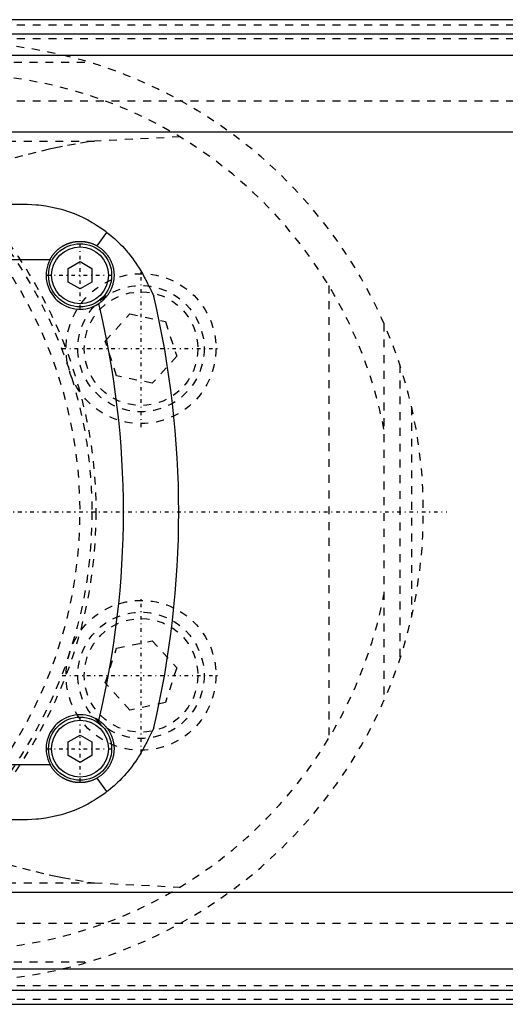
# Model space of a CAD drawing. Extents: x -602 to 139, y -105 to 105.
# Tile 5 of 8: x -252 to -190, y -62 to 62. Entities that reach past the tile are written whole.
import ezdxf

# ---------------------------------------------------------------- set-up
doc = ezdxf.new("R2010")
doc.units = 0
doc.linetypes.add('CENTER', pattern=[1.5, 0.45, -0.5, 0.05, -0.5])
doc.linetypes.add('DASHED', pattern=[2, 1, -1])
for name, color, linetype in [('AM_0', 7, 'CONTINUOUS'), ('AM_3', 7, 'DASHED'), ('AM_7', 7, 'CENTER')]:
    doc.layers.add(name, color=color, linetype=linetype)

msp = doc.modelspace()

# ---------------------------------------------------------------- linework, layer by layer
at = {"layer": 'AM_0', "color": 7, "linetype": 'CONTINUOUS'}
for p, q in [((50, 62.39), (-340, 62.39)), ((-340, 60.6), (50, 60.6)), ((-340, 57.89), (50, 57.89)), ((-340, 48.19), (50, 48.19)), ((-329, 39), (-251, 39)), ((-241.85, 33.72), (-240.59, 35.44)), ((-332.19, 32), (-247.81, 32)), ((-245.5, 30.87), (-244, 31.73)), ((-244, 31.73), (-242.5, 30.87)), ((-245.5, 29.13), (-245.5, 30.87)), ((-242.5, 30.87), (-242.5, 29.13)), ((-244, 28.27), (-245.5, 29.13)), ((-242.5, 29.13), (-244, 28.27)), ((-245.5, -29.13), (-244, -28.27)), ((-244, -28.27), (-242.5, -29.13)), ((-245.5, -30.87), (-245.5, -29.13)), ((-242.5, -29.13), (-242.5, -30.87)), ((-244, -31.73), (-245.5, -30.87)), ((-242.5, -30.87), (-244, -31.73)), ((-332.19, -32), (-247.81, -32)), ((-240.59, -35.44), (-241.85, -33.72)), ((-251, -39), (-329, -39)), ((-340, -48.19), (50, -48.19)), ((-340, -57.89), (50, -57.89)), ((-340, -60.6), (50, -60.6)), ((-340, -62.39), (50, -62.39))]:
    msp.add_line(p, q, dxfattribs=at)
for points in [[(-251, 39, 0), (-250.71, 39, 0), (-250.13, 38.98, 0), (-249.55, 38.94, 0), (-249.25, 38.91, 0), (-248.95, 38.88, 0), (-248.35, 38.79, 0), (-247.75, 38.69, 0), (-247.15, 38.56, 0), (-246.55, 38.41, 0), (-245.95, 38.23, 0), (-245.65, 38.14, 0), (-245.35, 38.03, 0), (-244.76, 37.81, 0), (-244.17, 37.57, 0), (-243.59, 37.3, 0), (-243.02, 37.01, 0), (-242.46, 36.7, 0), (-242.18, 36.53, 0), (-241.91, 36.36, 0), (-241.37, 36.01, 0), (-240.84, 35.63, 0), (-240.59, 35.44, 0)], [(-240.59, 35.44, 0), (-240.43, 35.31, 0), (-240.11, 35.05, 0), (-239.8, 34.79, 0), (-239.65, 34.65, 0), (-239.5, 34.52, 0), (-239.21, 34.24, 0), (-238.92, 33.96, 0), (-238.64, 33.67, 0), (-238.37, 33.38, 0), (-238.11, 33.09, 0), (-237.98, 32.93, 0), (-237.86, 32.78, 0), (-237.61, 32.48, 0), (-237.37, 32.17, 0), (-237.14, 31.85, 0), (-236.92, 31.53, 0), (-236.71, 31.21, 0), (-236.6, 31.04, 0), (-236.5, 30.88, 0), (-236.3, 30.55, 0), (-236.11, 30.21, 0), (-236.02, 30.04, 0)], [(-247.81, 32, 0), (-247.79, 32.03, 0), (-247.76, 32.09, 0), (-247.73, 32.14, 0), (-247.71, 32.17, 0), (-247.7, 32.2, 0), (-247.66, 32.25, 0), (-247.63, 32.31, 0), (-247.59, 32.36, 0), (-247.56, 32.42, 0), (-247.52, 32.47, 0), (-247.5, 32.5, 0), (-247.48, 32.52, 0), (-247.44, 32.57, 0), (-247.41, 32.63, 0), (-247.37, 32.68, 0), (-247.33, 32.72, 0), (-247.29, 32.77, 0), (-247.27, 32.8, 0), (-247.25, 32.82, 0), (-247.2, 32.87, 0), (-247.16, 32.91, 0), (-247.14, 32.94, 0), (-247.12, 32.96, 0), (-247.08, 33, 0), (-247.03, 33.05, 0), (-247.01, 33.07, 0), (-246.99, 33.09, 0), (-246.94, 33.13, 0), (-246.9, 33.18, 0), (-246.85, 33.22, 0), (-246.8, 33.26, 0), (-246.76, 33.3, 0), (-246.73, 33.32, 0), (-246.71, 33.34, 0), (-246.66, 33.38, 0), (-246.61, 33.42, 0), (-246.56, 33.46, 0), (-246.5, 33.5, 0), (-246.45, 33.53, 0), (-246.42, 33.55, 0), (-246.4, 33.57, 0), (-246.34, 33.6, 0), (-246.29, 33.64, 0), (-246.24, 33.67, 0), (-246.18, 33.71, 0), (-246.12, 33.74, 0), (-246.1, 33.75, 0), (-246.07, 33.77, 0), (-246.01, 33.8, 0), (-245.95, 33.83, 0), (-245.89, 33.86, 0), (-245.84, 33.89, 0), (-245.78, 33.92, 0), (-245.75, 33.93, 0), (-245.72, 33.94, 0), (-245.66, 33.97, 0), (-245.6, 33.99, 0), (-245.54, 34.02, 0), (-245.47, 34.04, 0), (-245.41, 34.06, 0), (-245.38, 34.07, 0), (-245.35, 34.08, 0), (-245.29, 34.1, 0), (-245.23, 34.12, 0), (-245.2, 34.13, 0), (-245.16, 34.14, 0), (-245.1, 34.16, 0), (-245.04, 34.17, 0), (-245.01, 34.18, 0), (-244.98, 34.19, 0), (-244.91, 34.2, 0), (-244.85, 34.22, 0), (-244.79, 34.23, 0), (-244.72, 34.24, 0), (-244.66, 34.25, 0), (-244.63, 34.25, 0), (-244.6, 34.26, 0), (-244.53, 34.27, 0), (-244.47, 34.27, 0), (-244.41, 34.28, 0), (-244.34, 34.29, 0), (-244.28, 34.29, 0), (-244.25, 34.29, 0), (-244.22, 34.29, 0), (-244.15, 34.3, 0), (-244.09, 34.3, 0), (-244.03, 34.3, 0), (-243.97, 34.3, 0), (-243.91, 34.3, 0), (-243.87, 34.3, 0), (-243.84, 34.3, 0), (-243.78, 34.29, 0), (-243.72, 34.29, 0), (-243.65, 34.29, 0), (-243.59, 34.28, 0), (-243.53, 34.27, 0), (-243.5, 34.27, 0), (-243.47, 34.27, 0), (-243.4, 34.26, 0), (-243.34, 34.25, 0), (-243.27, 34.24, 0), (-243.21, 34.23, 0), (-243.15, 34.21, 0), (-243.12, 34.21, 0), (-243.08, 34.2, 0), (-243.02, 34.19, 0), (-242.96, 34.17, 0), (-242.93, 34.16, 0), (-242.9, 34.16, 0), (-242.83, 34.14, 0), (-242.77, 34.12, 0), (-242.74, 34.11, 0), (-242.71, 34.1, 0), (-242.65, 34.08, 0), (-242.58, 34.06, 0), (-242.52, 34.04, 0), (-242.46, 34.02, 0), (-242.4, 33.99, 0), (-242.37, 33.98, 0), (-242.34, 33.97, 0), (-242.28, 33.94, 0), (-242.22, 33.92, 0), (-242.16, 33.89, 0), (-242.1, 33.86, 0), (-242.05, 33.83, 0), (-242.02, 33.82, 0), (-241.99, 33.8, 0), (-241.93, 33.77, 0), (-241.87, 33.74, 0), (-241.85, 33.72, 0)], [(-241.85, 33.72, 0), (-241.81, 33.7, 0), (-241.74, 33.66, 0), (-241.67, 33.62, 0), (-241.64, 33.59, 0), (-241.61, 33.57, 0), (-241.54, 33.53, 0), (-241.48, 33.48, 0), (-241.41, 33.43, 0), (-241.35, 33.38, 0), (-241.28, 33.33, 0), (-241.25, 33.31, 0), (-241.22, 33.28, 0), (-241.16, 33.23, 0), (-241.1, 33.18, 0), (-241.04, 33.12, 0), (-240.98, 33.07, 0), (-240.93, 33.01, 0), (-240.9, 32.98, 0), (-240.87, 32.95, 0), (-240.82, 32.89, 0), (-240.76, 32.83, 0), (-240.74, 32.8, 0), (-240.71, 32.77, 0), (-240.66, 32.71, 0), (-240.61, 32.64, 0), (-240.58, 32.61, 0), (-240.56, 32.58, 0), (-240.51, 32.51, 0), (-240.46, 32.45, 0), (-240.42, 32.38, 0), (-240.37, 32.31, 0), (-240.33, 32.24, 0), (-240.31, 32.21, 0), (-240.29, 32.17, 0), (-240.25, 32.1, 0), (-240.21, 32.03, 0), (-240.17, 31.96, 0), (-240.14, 31.89, 0), (-240.1, 31.82, 0), (-240.09, 31.78, 0), (-240.07, 31.74, 0), (-240.04, 31.67, 0), (-240.01, 31.59, 0), (-239.98, 31.52, 0), (-239.95, 31.44, 0), (-239.92, 31.36, 0), (-239.91, 31.32, 0), (-239.9, 31.28, 0), (-239.87, 31.2, 0), (-239.85, 31.13, 0), (-239.83, 31.05, 0), (-239.81, 30.97, 0), (-239.79, 30.89, 0), (-239.78, 30.85, 0), (-239.78, 30.81, 0), (-239.76, 30.73, 0), (-239.75, 30.65, 0), (-239.74, 30.57, 0), (-239.73, 30.49, 0), (-239.72, 30.41, 0), (-239.72, 30.37, 0), (-239.71, 30.33, 0), (-239.71, 30.24, 0), (-239.7, 30.16, 0), (-239.7, 30.12, 0), (-239.7, 30.08, 0), (-239.7, 30, 0), (-239.7, 29.92, 0), (-239.7, 29.88, 0), (-239.7, 29.84, 0), (-239.71, 29.76, 0), (-239.71, 29.68, 0), (-239.72, 29.6, 0), (-239.73, 29.52, 0), (-239.74, 29.44, 0), (-239.74, 29.4, 0), (-239.75, 29.36, 0), (-239.76, 29.28, 0), (-239.78, 29.2, 0), (-239.79, 29.12, 0), (-239.81, 29.04, 0), (-239.83, 28.96, 0), (-239.84, 28.92, 0), (-239.85, 28.88, 0), (-239.87, 28.8, 0), (-239.89, 28.73, 0), (-239.92, 28.65, 0), (-239.94, 28.57, 0), (-239.97, 28.5, 0), (-239.98, 28.46, 0), (-240, 28.42, 0), (-240.03, 28.35, 0), (-240.06, 28.28, 0), (-240.09, 28.2, 0), (-240.13, 28.13, 0), (-240.16, 28.06, 0), (-240.18, 28.02, 0), (-240.2, 27.99, 0), (-240.24, 27.91, 0), (-240.28, 27.84, 0), (-240.32, 27.78, 0), (-240.36, 27.71, 0), (-240.41, 27.64, 0), (-240.43, 27.61, 0), (-240.45, 27.57, 0), (-240.5, 27.51, 0), (-240.54, 27.44, 0), (-240.57, 27.41, 0), (-240.59, 27.38, 0), (-240.64, 27.31, 0), (-240.69, 27.25, 0), (-240.72, 27.22, 0), (-240.75, 27.19, 0), (-240.8, 27.13, 0), (-240.85, 27.07, 0), (-240.91, 27.01, 0), (-240.97, 26.95, 0), (-241.03, 26.89, 0), (-241.06, 26.87, 0), (-241.09, 26.84, 0), (-241.15, 26.78, 0), (-241.21, 26.73, 0), (-241.27, 26.68, 0), (-241.33, 26.63, 0), (-241.4, 26.58, 0), (-241.43, 26.55, 0), (-241.46, 26.53, 0), (-241.53, 26.48, 0), (-241.6, 26.43, 0), (-241.63, 26.41, 0)], [(-236.02, 30.04, 0), (-235.97, 29.95, 0), (-235.87, 29.75, 0), (-235.77, 29.56, 0), (-235.71, 29.46, 0), (-235.66, 29.36, 0), (-235.56, 29.16, 0), (-235.46, 28.97, 0), (-235.36, 28.78, 0), (-235.27, 28.59, 0), (-235.18, 28.41, 0), (-235.13, 28.33, 0), (-235.09, 28.24, 0), (-235.01, 28.08, 0), (-234.94, 27.93, 0), (-234.9, 27.84, 0), (-234.89, 27.82, 0), (-234.87, 27.8, 0), (-234.87, 27.79, 0), (-234.86, 27.77, 0), (-234.85, 27.75, 0), (-234.84, 27.73, 0), (-234.83, 27.71, 0), (-234.82, 27.69, 0), (-234.81, 27.67, 0), (-234.81, 27.66, 0), (-234.8, 27.65, 0), (-234.79, 27.63, 0), (-234.78, 27.61, 0), (-234.77, 27.59, 0), (-234.76, 27.57, 0), (-234.76, 27.55, 0), (-234.75, 27.54, 0), (-234.75, 27.54, 0), (-234.74, 27.52, 0), (-234.73, 27.5, 0), (-234.73, 27.5, 0), (-234.72, 27.49, 0), (-234.72, 27.47, 0), (-234.71, 27.46, 0), (-234.71, 27.45, 0), (-234.7, 27.45, 0), (-234.7, 27.43, 0), (-234.69, 27.42, 0), (-234.69, 27.41, 0), (-234.68, 27.4, 0), (-234.68, 27.39, 0), (-234.68, 27.39, 0), (-234.67, 27.38, 0), (-234.67, 27.38, 0), (-234.67, 27.37, 0), (-234.67, 27.36, 0), (-234.66, 27.36, 0), (-234.66, 27.36, 0), (-234.66, 27.35, 0), (-234.66, 27.35, 0), (-234.66, 27.35, 0), (-234.66, 27.35, 0), (-234.66, 27.35, 0)], [(-241.63, -26.41, 0), (-241.6, -26.43, 0), (-241.53, -26.48, 0), (-241.46, -26.53, 0), (-241.43, -26.55, 0), (-241.4, -26.58, 0), (-241.33, -26.63, 0), (-241.27, -26.68, 0), (-241.21, -26.73, 0), (-241.15, -26.78, 0), (-241.08, -26.84, 0), (-241.06, -26.87, 0), (-241.03, -26.89, 0), (-240.97, -26.95, 0), (-240.91, -27.01, 0), (-240.85, -27.07, 0), (-240.8, -27.13, 0), (-240.75, -27.19, 0), (-240.72, -27.22, 0), (-240.69, -27.25, 0), (-240.64, -27.31, 0), (-240.59, -27.38, 0), (-240.57, -27.41, 0), (-240.54, -27.44, 0), (-240.5, -27.51, 0), (-240.45, -27.57, 0), (-240.43, -27.61, 0), (-240.41, -27.64, 0), (-240.36, -27.71, 0), (-240.32, -27.78, 0), (-240.28, -27.84, 0), (-240.24, -27.91, 0), (-240.2, -27.99, 0), (-240.18, -28.02, 0), (-240.16, -28.06, 0), (-240.13, -28.13, 0), (-240.09, -28.2, 0), (-240.06, -28.28, 0), (-240.03, -28.35, 0), (-240, -28.42, 0), (-239.98, -28.46, 0), (-239.97, -28.5, 0), (-239.94, -28.57, 0), (-239.92, -28.65, 0), (-239.89, -28.73, 0), (-239.87, -28.8, 0), (-239.85, -28.88, 0), (-239.84, -28.92, 0), (-239.83, -28.96, 0), (-239.81, -29.04, 0), (-239.79, -29.12, 0), (-239.78, -29.2, 0), (-239.76, -29.28, 0), (-239.75, -29.36, 0), (-239.74, -29.4, 0), (-239.74, -29.44, 0), (-239.73, -29.52, 0), (-239.72, -29.6, 0), (-239.71, -29.68, 0), (-239.71, -29.76, 0), (-239.7, -29.84, 0), (-239.7, -29.88, 0), (-239.7, -29.92, 0), (-239.7, -30, 0), (-239.7, -30.08, 0), (-239.7, -30.12, 0), (-239.7, -30.16, 0), (-239.71, -30.24, 0), (-239.71, -30.32, 0), (-239.72, -30.37, 0), (-239.72, -30.41, 0), (-239.73, -30.49, 0), (-239.74, -30.57, 0), (-239.75, -30.65, 0), (-239.76, -30.73, 0), (-239.78, -30.81, 0), (-239.78, -30.85, 0), (-239.79, -30.89, 0), (-239.81, -30.97, 0), (-239.83, -31.05, 0), (-239.85, -31.13, 0), (-239.87, -31.21, 0), (-239.9, -31.28, 0), (-239.91, -31.32, 0), (-239.92, -31.36, 0), (-239.95, -31.44, 0), (-239.98, -31.52, 0), (-240.01, -31.59, 0), (-240.04, -31.67, 0), (-240.07, -31.74, 0), (-240.09, -31.78, 0), (-240.1, -31.82, 0), (-240.14, -31.89, 0), (-240.17, -31.96, 0), (-240.21, -32.03, 0), (-240.25, -32.1, 0), (-240.29, -32.17, 0), (-240.31, -32.21, 0), (-240.33, -32.24, 0), (-240.37, -32.31, 0), (-240.42, -32.38, 0), (-240.46, -32.45, 0), (-240.51, -32.51, 0), (-240.56, -32.58, 0), (-240.58, -32.61, 0), (-240.61, -32.64, 0), (-240.66, -32.71, 0), (-240.71, -32.77, 0), (-240.74, -32.8, 0), (-240.76, -32.83, 0), (-240.82, -32.89, 0), (-240.87, -32.95, 0), (-240.9, -32.98, 0), (-240.93, -33.01, 0), (-240.98, -33.07, 0), (-241.04, -33.12, 0), (-241.1, -33.18, 0), (-241.16, -33.23, 0), (-241.22, -33.28, 0), (-241.25, -33.31, 0), (-241.28, -33.33, 0), (-241.35, -33.38, 0), (-241.41, -33.43, 0), (-241.48, -33.48, 0), (-241.54, -33.53, 0), (-241.61, -33.57, 0), (-241.64, -33.6, 0), (-241.67, -33.62, 0), (-241.74, -33.66, 0), (-241.81, -33.7, 0), (-241.85, -33.72, 0)], [(-234.66, -27.35, 0), (-234.66, -27.35, 0), (-234.66, -27.35, 0), (-234.66, -27.35, 0), (-234.66, -27.35, 0), (-234.66, -27.36, 0), (-234.66, -27.36, 0), (-234.67, -27.37, 0), (-234.67, -27.37, 0), (-234.67, -27.38, 0), (-234.68, -27.39, 0), (-234.68, -27.39, 0), (-234.68, -27.39, 0), (-234.68, -27.4, 0), (-234.69, -27.41, 0), (-234.69, -27.42, 0), (-234.7, -27.44, 0), (-234.71, -27.45, 0), (-234.71, -27.46, 0), (-234.71, -27.46, 0), (-234.72, -27.48, 0), (-234.73, -27.49, 0), (-234.73, -27.5, 0), (-234.73, -27.51, 0), (-234.74, -27.52, 0), (-234.75, -27.54, 0), (-234.75, -27.55, 0), (-234.76, -27.56, 0), (-234.77, -27.58, 0), (-234.78, -27.6, 0), (-234.79, -27.61, 0), (-234.79, -27.63, 0), (-234.8, -27.65, 0), (-234.81, -27.67, 0), (-234.81, -27.68, 0), (-234.83, -27.7, 0), (-234.84, -27.72, 0), (-234.85, -27.74, 0), (-234.86, -27.76, 0), (-234.87, -27.79, 0), (-234.87, -27.8, 0), (-234.88, -27.81, 0), (-234.89, -27.83, 0), (-234.9, -27.86, 0), (-234.95, -27.94, 0), (-235.02, -28.1, 0), (-235.11, -28.27, 0), (-235.15, -28.36, 0), (-235.19, -28.44, 0), (-235.28, -28.62, 0), (-235.37, -28.8, 0), (-235.47, -28.99, 0), (-235.56, -29.17, 0), (-235.66, -29.36, 0), (-235.71, -29.46, 0), (-235.77, -29.56, 0), (-235.87, -29.75, 0), (-235.97, -29.95, 0), (-236.02, -30.04, 0)], [(-236.02, -30.04, 0), (-236.12, -30.22, 0), (-236.31, -30.56, 0), (-236.51, -30.9, 0), (-236.62, -31.06, 0), (-236.72, -31.23, 0), (-236.94, -31.56, 0), (-237.17, -31.89, 0), (-237.41, -32.21, 0), (-237.65, -32.53, 0), (-237.91, -32.84, 0), (-238.04, -33, 0), (-238.17, -33.15, 0), (-238.43, -33.45, 0), (-238.71, -33.74, 0), (-238.98, -34.02, 0), (-239.26, -34.3, 0), (-239.55, -34.57, 0), (-239.7, -34.7, 0), (-239.84, -34.83, 0), (-240.14, -35.08, 0), (-240.44, -35.32, 0), (-240.59, -35.44, 0)], [(-241.85, -33.72, 0), (-241.87, -33.74, 0), (-241.93, -33.77, 0), (-241.99, -33.8, 0), (-242.02, -33.82, 0), (-242.05, -33.83, 0), (-242.1, -33.86, 0), (-242.16, -33.89, 0), (-242.22, -33.92, 0), (-242.28, -33.94, 0), (-242.34, -33.97, 0), (-242.37, -33.98, 0), (-242.4, -33.99, 0), (-242.46, -34.02, 0), (-242.52, -34.04, 0), (-242.58, -34.06, 0), (-242.65, -34.08, 0), (-242.71, -34.1, 0), (-242.74, -34.11, 0), (-242.77, -34.12, 0), (-242.83, -34.14, 0), (-242.9, -34.16, 0), (-242.93, -34.16, 0), (-242.96, -34.17, 0), (-243.02, -34.19, 0), (-243.08, -34.2, 0), (-243.12, -34.21, 0), (-243.15, -34.21, 0), (-243.21, -34.23, 0), (-243.27, -34.24, 0), (-243.34, -34.25, 0), (-243.4, -34.26, 0), (-243.47, -34.27, 0), (-243.5, -34.27, 0), (-243.53, -34.27, 0), (-243.59, -34.28, 0), (-243.65, -34.29, 0), (-243.72, -34.29, 0), (-243.78, -34.29, 0), (-243.84, -34.3, 0), (-243.87, -34.3, 0), (-243.91, -34.3, 0), (-243.97, -34.3, 0), (-244.03, -34.3, 0), (-244.09, -34.3, 0), (-244.15, -34.3, 0), (-244.22, -34.29, 0), (-244.25, -34.29, 0), (-244.28, -34.29, 0), (-244.34, -34.29, 0), (-244.41, -34.28, 0), (-244.47, -34.27, 0), (-244.53, -34.27, 0), (-244.6, -34.26, 0), (-244.63, -34.25, 0), (-244.66, -34.25, 0), (-244.72, -34.24, 0), (-244.79, -34.23, 0), (-244.85, -34.22, 0), (-244.91, -34.2, 0), (-244.98, -34.19, 0), (-245.01, -34.18, 0), (-245.04, -34.17, 0), (-245.1, -34.16, 0), (-245.16, -34.14, 0), (-245.2, -34.13, 0), (-245.23, -34.12, 0), (-245.29, -34.1, 0), (-245.35, -34.08, 0), (-245.38, -34.07, 0), (-245.41, -34.06, 0), (-245.47, -34.04, 0), (-245.54, -34.02, 0), (-245.6, -33.99, 0), (-245.66, -33.97, 0), (-245.72, -33.94, 0), (-245.75, -33.93, 0), (-245.78, -33.92, 0), (-245.84, -33.89, 0), (-245.89, -33.86, 0), (-245.95, -33.83, 0), (-246.01, -33.8, 0), (-246.07, -33.77, 0), (-246.1, -33.75, 0), (-246.12, -33.74, 0), (-246.18, -33.71, 0), (-246.24, -33.67, 0), (-246.29, -33.64, 0), (-246.34, -33.6, 0), (-246.4, -33.57, 0), (-246.42, -33.55, 0), (-246.45, -33.53, 0), (-246.5, -33.5, 0), (-246.56, -33.46, 0), (-246.61, -33.42, 0), (-246.66, -33.38, 0), (-246.71, -33.34, 0), (-246.73, -33.32, 0), (-246.76, -33.3, 0), (-246.8, -33.26, 0), (-246.85, -33.22, 0), (-246.9, -33.18, 0), (-246.94, -33.13, 0), (-246.99, -33.09, 0), (-247.01, -33.07, 0), (-247.03, -33.05, 0), (-247.08, -33, 0), (-247.12, -32.96, 0), (-247.14, -32.94, 0), (-247.16, -32.91, 0), (-247.2, -32.87, 0), (-247.25, -32.82, 0), (-247.27, -32.8, 0), (-247.29, -32.77, 0), (-247.33, -32.72, 0), (-247.37, -32.68, 0), (-247.41, -32.63, 0), (-247.44, -32.57, 0), (-247.48, -32.52, 0), (-247.5, -32.5, 0), (-247.52, -32.47, 0), (-247.56, -32.42, 0), (-247.59, -32.36, 0), (-247.63, -32.31, 0), (-247.66, -32.25, 0), (-247.7, -32.2, 0), (-247.71, -32.17, 0), (-247.73, -32.14, 0), (-247.76, -32.09, 0), (-247.79, -32.03, 0), (-247.81, -32, 0)], [(-240.59, -35.44, 0), (-240.84, -35.63, 0), (-241.37, -36.01, 0), (-241.91, -36.36, 0), (-242.18, -36.53, 0), (-242.46, -36.7, 0), (-243.02, -37.01, 0), (-243.59, -37.3, 0), (-244.17, -37.57, 0), (-244.76, -37.81, 0), (-245.35, -38.03, 0), (-245.65, -38.14, 0), (-245.95, -38.23, 0), (-246.55, -38.41, 0), (-247.15, -38.56, 0), (-247.75, -38.69, 0), (-248.35, -38.79, 0), (-248.95, -38.88, 0), (-249.25, -38.91, 0), (-249.55, -38.94, 0), (-250.13, -38.98, 0), (-250.71, -39, 0), (-251, -39, 0)]]:
    msp.add_polyline3d(points, dxfattribs=at)
for centre, radius in [((-244, 30), 4), ((-244, 30), 3.6), ((-244, -30), 4), ((-244, -30), 3.6)]:
    msp.add_circle(centre, radius, dxfattribs=at)
for centre, radius, start, end in [((-244, 30), 4.3, 152.2823, 303.4459), ((-351.5, 0), 113, 346.4829, 13.5171), ((-351.5, 0), 120, 346.8254, 13.1746), ((-244, -30), 4.3, 56.5541, 207.7177)]:
    msp.add_arc(centre, radius, start, end, dxfattribs=at)
at = {"layer": 'AM_3', "color": 6, "linetype": 'DASHED'}
for p, q in [((-340, 61.72), (50, 61.72)), ((-340, 60.02), (50, 60.02)), ((-494.4, 57), (-242.93, 57)), ((-340, 52.11), (50, 52.11)), ((-231.34, 47.53), (-242.19, 47)), ((-333.13, 47), (-242.19, 47)), ((-212.5, 28.71), (-212.5, -28.71)), ((-240.8, 21.66), (-237.71, 25.1)), ((-237.71, 25.1), (-233.19, 24.14)), ((-233.19, 24.14), (-231.76, 19.74)), ((-205.5, 23.87), (-205.5, -23.87)), ((-239.37, 17.27), (-240.8, 21.66)), ((-231.76, 19.74), (-234.85, 16.31)), ((-203.5, 18.65), (-203.5, -18.65)), ((-234.85, 16.31), (-239.37, 17.27)), ((-202, 13.28), (-202, -13.28)), ((-240.8, -21.66), (-239.37, -17.27)), ((-239.37, -17.27), (-234.85, -16.31)), ((-234.85, -16.31), (-231.76, -19.74)), ((-231.76, -19.74), (-233.19, -24.14)), ((-237.71, -25.1), (-240.8, -21.66)), ((-233.19, -24.14), (-237.71, -25.1)), ((-333.13, -47), (-242.19, -47)), ((-242.19, -47), (-231.34, -47.53)), ((-340, -52.11), (50, -52.11)), ((-494.4, -57), (-242.93, -57)), ((-340, -60.02), (50, -60.02)), ((-340, -61.72), (50, -61.72))]:
    msp.add_line(p, q, dxfattribs=at)
for points in [[(-242.19, 47, 0), (-242.98, 46.89, 0), (-244.59, 46.63, 0), (-246.23, 46.32, 0), (-247.06, 46.15, 0), (-247.9, 45.96, 0), (-249.59, 45.57, 0), (-251.31, 45.13, 0), (-253.05, 44.67, 0), (-254.82, 44.19, 0), (-256.6, 43.69, 0), (-257.49, 43.44, 0), (-258.39, 43.18, 0), (-260.2, 42.68, 0), (-262.01, 42.18, 0), (-263.84, 41.7, 0), (-265.68, 41.25, 0), (-267.52, 40.83, 0), (-268.44, 40.64, 0), (-269.37, 40.47, 0), (-271.22, 40.17, 0), (-273.07, 39.94, 0), (-274, 39.86, 0)], [(-274, -39.86, 0), (-273.07, -39.94, 0), (-271.22, -40.17, 0), (-269.37, -40.47, 0), (-268.44, -40.64, 0), (-267.52, -40.83, 0), (-265.68, -41.25, 0), (-263.84, -41.7, 0), (-262.01, -42.18, 0), (-260.2, -42.68, 0), (-258.39, -43.18, 0), (-257.49, -43.44, 0), (-256.6, -43.69, 0), (-254.82, -44.19, 0), (-253.05, -44.67, 0), (-251.31, -45.13, 0), (-249.59, -45.57, 0), (-247.9, -45.96, 0), (-247.06, -46.15, 0), (-246.23, -46.32, 0), (-244.59, -46.63, 0), (-242.98, -46.89, 0), (-242.19, -47, 0)]]:
    msp.add_polyline3d(points, dxfattribs=at)
for centre, radius in [((-300, 0), 58), ((-300, 0), 57.5), ((-236.28, 20.7), 9.5), ((-236.28, 20.7), 8), ((-236.28, 20.7), 7.2), ((-236.28, -20.7), 9.5), ((-236.28, -20.7), 8), ((-236.28, -20.7), 7.2)]:
    msp.add_circle(centre, radius, dxfattribs=at)
for centre, radius, start, end in [((-260, 0), 59.5, 270, 90), ((-300, 0), 56, 262.1432, 97.8568), ((-260, 0), 55.5, 10.8929, 90), ((-260, 0), 55.5, 270, 349.1071)]:
    msp.add_arc(centre, radius, start, end, dxfattribs=at)
at = {"layer": 'AM_7', "color": 4, "linetype": 'CENTER'}
for p, q in [((-244, 25.8), (-244, 34.2)), ((-248.2, 30), (-239.8, 30)), ((-236.28, 10.73), (-236.28, 30.68)), ((-246.25, 20.7), (-226.3, 20.7)), ((-358.8, 0), (-197.53, 0)), ((-360.38, 0), (-239.62, 0)), ((-236.28, -30.68), (-236.28, -10.73)), ((-246.25, -20.7), (-226.3, -20.7)), ((-244, -34.2), (-244, -25.8)), ((-248.2, -30), (-239.8, -30))]:
    msp.add_line(p, q, dxfattribs=at)

doc.saveas('drawing.dxf')
